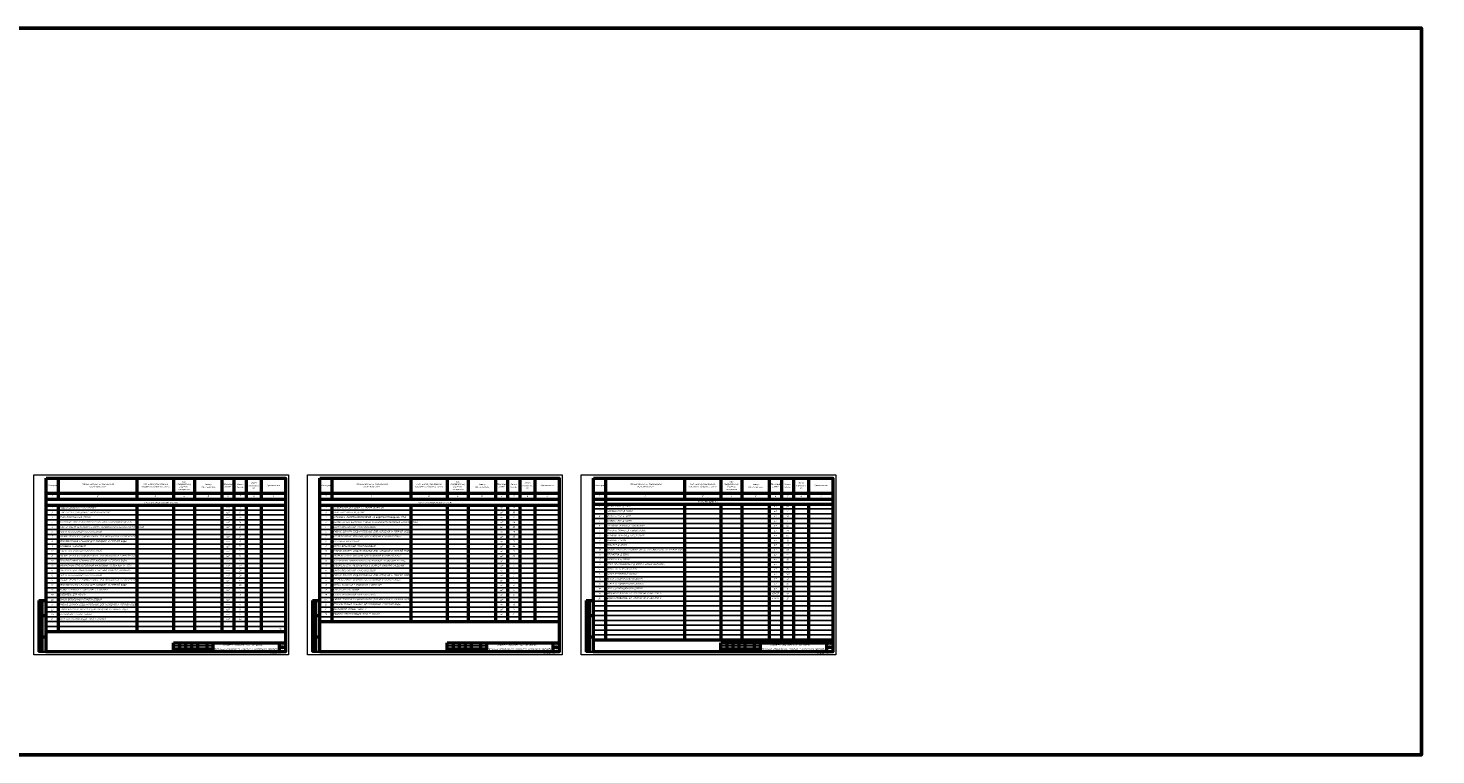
# Model space of a CAD drawing. Extents: x -4445 to 1909585, y 1860 to 289234.
# Tile 109 of 110: x 772670 to 1004901, y 169339 to 289234. Entities that reach past the tile are written whole.
import ezdxf

# ---------------------------------------------------------------- set-up
doc = ezdxf.new("R2010")
doc.units = 0
doc.header["$LTSCALE"] = 0.5
doc.header["$MEASUREMENT"] = 0
doc.header["$PDMODE"] = 34
doc.header["$PDSIZE"] = 3
doc.layers.get('0').update_dxf_attribs({"linetype": 'CONTINUOUS', "lineweight": 18})
for name, color, linetype, lineweight in [('015', 7, 'CONTINUOUS', 15), ('STR. Штамп.0', 7, 'CONTINUOUS', 20), ('ВК', 7, 'CONTINUOUS', 25), ('ТХ. Таблицы', 7, 'CONTINUOUS', 25), ('ТХ. текст', 114, 'CONTINUOUS', 25), ('ТХ. штамп', 7, 'CONTINUOUS', 25)]:
    doc.layers.add(name, color=color, linetype=linetype, lineweight=lineweight)
doc.layers.add('mebel', color=7, linetype='CONTINUOUS')
doc.layers.add('STAMP', color=7, linetype='CONTINUOUS')
doc.styles.add('GOST', font='isocpeur.ttf')
doc.styles.add('Isocpeur', font='isocpeui.ttf', dxfattribs={"height": 250})
doc.styles.get("Standard").update_dxf_attribs({"font": 'spds.shx', "oblique": 15})
doc.styles.add('ГОСТ', font='isocpeur.ttf', dxfattribs={"oblique": 15})

msp = doc.modelspace()

# ---------------------------------------------------------------- linework, layer by layer
at = {"color": 7, "lineweight": 50}
for p, q in [((775622, 215014.276), (815122, 215014.276)), ((777622, 215014.276), (777622, 211514.276)), ((790622, 215014.276), (790622, 211514.276)), ((796622, 215014.276), (796622, 211514.276)), ((800122, 215014.276), (800122, 211514.276)), ((804622, 215014.276), (804622, 211514.276)), ((806622, 215014.276), (806622, 211514.276)), ((808622, 215014.276), (808622, 211514.276)), ((811122, 215014.276), (811122, 211514.276)), ((820774.8, 215014.276), (860274.8, 215014.276)), ((822774.8, 215014.276), (822774.8, 211514.276)), ((835774.8, 215014.276), (835774.8, 211514.276)), ((841774.8, 215014.276), (841774.8, 211514.276)), ((845274.8, 215014.276), (845274.8, 211514.276)), ((849774.8, 215014.276), (849774.8, 211514.276)), ((851774.8, 215014.276), (851774.8, 211514.276)), ((853774.8, 215014.276), (853774.8, 211514.276)), ((856274.8, 215014.276), (856274.8, 211514.276)), ((865927.6, 215014.276), (905427.6, 215014.276)), ((867927.6, 215014.276), (867927.6, 188314.276)), ((880927.6, 215014.276), (880927.6, 211514.276)), ((886927.6, 215014.276), (886927.6, 211514.276)), ((890427.6, 215014.276), (890427.6, 211514.276)), ((894927.6, 215014.276), (894927.6, 211514.276)), ((896927.6, 215014.276), (896927.6, 211514.276)), ((898927.6, 215014.276), (898927.6, 211514.276)), ((901427.6, 215014.276), (901427.6, 211514.276)), ((775622, 212514.276), (815122, 212514.276)), ((775622, 211514.276), (815122, 211514.276)), ((820774.8, 212514.276), (860274.8, 212514.276)), ((820774.8, 211514.276), (860274.8, 211514.276)), ((865927.6, 212514.276), (905427.6, 212514.276)), ((865927.6, 211514.276), (905427.6, 211514.276)), ((775622, 210514.276), (815122, 210514.276)), ((775622, 210514.276), (815122, 210514.276)), ((777622, 210514.276), (777622, 189714.276)), ((790622, 210514.276), (790622, 189714.276)), ((796622, 210514.276), (796622, 189714.276)), ((800122, 210514.276), (800122, 189714.276)), ((804622, 210514.276), (804622, 189714.276)), ((806622, 210514.276), (806622, 189714.276)), ((808622, 210514.276), (808622, 189714.276)), ((811122, 210514.276), (811122, 189714.276)), ((820774.8, 210514.276), (860274.8, 210514.276)), ((822774.8, 210514.276), (822774.8, 191314.276)), ((835774.8, 210514.276), (835774.8, 191314.276)), ((841774.8, 210514.276), (841774.8, 191314.276)), ((845274.8, 210514.276), (845274.8, 191314.276)), ((849774.8, 210514.276), (849774.8, 191314.276)), ((851774.8, 210514.276), (851774.8, 191314.276)), ((853774.8, 210514.276), (853774.8, 191314.276)), ((856274.8, 210514.276), (856274.8, 191314.276)), ((865927.6, 210714.276), (905427.6, 210714.276)), ((880927.6, 210714.276), (880927.6, 188314.276)), ((886927.6, 210714.276), (886927.6, 188314.276)), ((890427.6, 210714.276), (890427.6, 188314.276)), ((894927.6, 210714.276), (894927.6, 188314.276)), ((896927.6, 210714.276), (896927.6, 188314.276)), ((898927.6, 210714.276), (898927.6, 188314.276)), ((901427.6, 210714.276), (901427.6, 188314.276)), ((774422, 194814.276), (774422, 186314.276)), ((774422, 194814.276), (775622, 194814.276)), ((774922, 194814.276), (774922, 186314.276)), ((819574.8, 194814.276), (819574.8, 186314.276)), ((819574.8, 194814.276), (820774.8, 194814.276)), ((820074.8, 194814.276), (820074.8, 186314.276)), ((864727.6, 194814.276), (864727.6, 186314.276)), ((864727.6, 194814.276), (865927.6, 194814.276)), ((865227.6, 194814.276), (865227.6, 186314.276)), ((774422, 192314.276), (775622, 192314.276)), ((819574.8, 192314.276), (820774.8, 192314.276)), ((820774.8, 191314.276), (860274.8, 191314.276)), ((864727.6, 192314.276), (865927.6, 192314.276)), ((774422, 188814.276), (775622, 188814.276)), ((775622, 189714.276), (815122, 189714.276)), ((819574.8, 188814.276), (820774.8, 188814.276)), ((864727.6, 188814.276), (865927.6, 188814.276)), ((865927.6, 188314.276), (905427.6, 188314.276)), ((796622, 186814.276), (803122, 186814.276)), ((797622, 187814.276), (797622, 186314.276)), ((798622, 187814.276), (798622, 186314.276)), ((799622, 187814.276), (799622, 186314.276)), ((800622, 187814.276), (800622, 186314.276)), ((802122, 187814.276), (802122, 186314.276)), ((803122, 187814.276), (803122, 186314.276)), ((814122, 186314.276), (814122, 187814.276)), ((814122, 187114.276), (815122, 187114.276)), ((841774.8, 186814.276), (848274.8, 186814.276)), ((842774.8, 187814.276), (842774.8, 186314.276)), ((843774.8, 187814.276), (843774.8, 186314.276)), ((844774.8, 187814.276), (844774.8, 186314.276)), ((845774.8, 187814.276), (845774.8, 186314.276)), ((847274.8, 187814.276), (847274.8, 186314.276)), ((848274.8, 187814.276), (848274.8, 186314.276)), ((859274.8, 186314.276), (859274.8, 187814.276)), ((859274.8, 187114.276), (860274.8, 187114.276)), ((886927.6, 186814.276), (893427.6, 186814.276)), ((887927.6, 187814.276), (887927.6, 186314.276)), ((888927.6, 187814.276), (888927.6, 186314.276)), ((889927.6, 187814.276), (889927.6, 186314.276)), ((890927.6, 187814.276), (890927.6, 186314.276)), ((892427.6, 187814.276), (892427.6, 186314.276)), ((893427.6, 187814.276), (893427.6, 186314.276)), ((904427.6, 186314.276), (904427.6, 187814.276)), ((904427.6, 187114.276), (905427.6, 187114.276))]:
    msp.add_line(p, q, dxfattribs=at)
at = {"color": 7, "lineweight": 35}
for p, q in [((774422, 186314.276), (775622, 186314.276)), ((819574.8, 186314.276), (820774.8, 186314.276)), ((864727.6, 186314.276), (865927.6, 186314.276))]:
    msp.add_line(p, q, dxfattribs=at)
at = {"color": 7, "lineweight": 50}
for points in [[(775622, 215014.276), (815122, 215014.276), (815122, 186314.276), (775622, 186314.276)], [(820774.8, 215014.276), (860274.8, 215014.276), (860274.8, 186314.276), (820774.8, 186314.276)], [(865927.6, 215014.276), (905427.6, 215014.276), (905427.6, 186314.276), (865927.6, 186314.276)], [(796622, 187814.276), (815122, 187814.276), (815122, 186314.276), (796622, 186314.276)], [(841774.8, 187814.276), (860274.8, 187814.276), (860274.8, 186314.276), (841774.8, 186314.276)], [(886927.6, 187814.276), (905427.6, 187814.276), (905427.6, 186314.276), (886927.6, 186314.276)]]:
    msp.add_lwpolyline(points, close=True, dxfattribs=at)
at = {"layer": '015', "color": 7}
for points in [[(773622, 215514.276), (815622, 215514.276), (815622, 185814.276), (773622, 185814.276)], [(818774.8, 215514.276), (860774.8, 215514.276), (860774.8, 185814.276), (818774.8, 185814.276)], [(863927.6, 215514.276), (905927.6, 215514.276), (905927.6, 185814.276), (863927.6, 185814.276)]]:
    msp.add_lwpolyline(points, close=True, dxfattribs=at)
at = {"layer": 'STAMP', "color": 7, "linetype": 'ByBlock'}
for p in [(774422, 186314.276), (819574.8, 186314.276), (864727.6, 186314.276)]:
    msp.add_point(p, dxfattribs=at)
at = {"layer": 'ВК', "color": 3, "lineweight": 53, "ltscale": 200}
msp.add_lwpolyline([(118941.7, 169339.3), (1002524.1, 169339.3), (1002524.1, 289233.7), (118941.7, 289233.7)], close=True, dxfattribs=at)
at = {"layer": 'ТХ. Таблицы', "color": 7}
for p, q in [((820774.8, 211514.276), (860274.8, 211514.276)), ((865927.6, 211514.276), (905427.6, 211514.276)), ((775622, 209714.276), (815122, 209714.276)), ((820774.8, 210514.276), (860274.8, 210514.276)), ((820774.8, 209714.276), (860274.8, 209714.276)), ((865927.6, 209914.276), (905427.6, 209914.276)), ((865927.6, 209114.276), (905427.6, 209114.276)), ((775622, 208914.276), (815122, 208914.276)), ((775622, 208114.276), (815122, 208114.276)), ((775622, 207314.276), (815122, 207314.276)), ((820774.8, 208914.276), (860274.8, 208914.276)), ((820774.8, 208114.276), (860274.8, 208114.276)), ((820774.8, 207314.276), (860274.8, 207314.276)), ((865927.6, 208314.276), (905427.6, 208314.276)), ((865927.6, 207514.276), (905427.6, 207514.276)), ((865927.6, 206714.276), (905427.6, 206714.276)), ((775622, 206514.276), (815122, 206514.276)), ((775622, 205714.276), (815122, 205714.276)), ((775622, 204914.276), (815122, 204914.276)), ((820774.8, 206514.276), (860274.8, 206514.276)), ((820774.8, 205714.276), (860274.8, 205714.276)), ((820774.8, 204914.276), (860274.8, 204914.276)), ((865927.6, 205914.276), (905427.6, 205914.276)), ((865927.6, 205114.276), (905427.6, 205114.276)), ((775622, 204114.276), (815122, 204114.276)), ((775622, 203314.276), (815122, 203314.276)), ((775622, 202514.276), (815122, 202514.276)), ((820774.8, 204114.276), (860274.8, 204114.276)), ((820774.8, 203314.276), (860274.8, 203314.276)), ((820774.8, 202514.276), (860274.8, 202514.276)), ((865927.6, 204314.276), (905427.6, 204314.276)), ((865927.6, 203514.276), (905427.6, 203514.276)), ((865927.6, 202714.276), (905427.6, 202714.276)), ((775622, 201714.276), (815122, 201714.276)), ((775622, 200914.276), (815122, 200914.276)), ((775622, 200114.276), (815122, 200114.276)), ((820774.8, 201714.276), (860274.8, 201714.276)), ((820774.8, 200914.276), (860274.8, 200914.276)), ((820774.8, 200114.276), (860274.8, 200114.276)), ((865927.6, 201914.276), (905427.6, 201914.276)), ((865927.6, 201114.276), (905427.6, 201114.276)), ((865927.6, 200314.276), (905427.6, 200314.276)), ((775622, 199314.276), (815122, 199314.276)), ((775622, 198514.276), (815122, 198514.276)), ((775622, 197714.276), (815122, 197714.276)), ((820774.8, 199314.276), (860274.8, 199314.276)), ((820774.8, 198514.276), (860274.8, 198514.276)), ((820774.8, 197714.276), (860274.8, 197714.276)), ((865927.6, 199514.276), (905427.6, 199514.276)), ((865927.6, 198714.276), (905427.6, 198714.276)), ((865927.6, 197914.276), (905427.6, 197914.276)), ((775622, 196914.276), (815122, 196914.276)), ((775622, 196114.276), (815122, 196114.276)), ((775622, 195314.276), (815122, 195314.276)), ((820774.8, 196914.276), (860274.8, 196914.276)), ((820774.8, 196114.276), (860274.8, 196114.276)), ((820774.8, 195314.276), (860274.8, 195314.276)), ((865927.6, 197114.276), (905427.6, 197114.276)), ((865927.6, 196314.276), (905427.6, 196314.276)), ((865927.6, 195514.276), (905427.6, 195514.276)), ((775622, 194514.276), (815122, 194514.276)), ((775622, 193714.276), (815122, 193714.276)), ((775622, 192914.276), (815122, 192914.276)), ((820774.8, 194514.276), (860274.8, 194514.276)), ((820774.8, 193714.276), (860274.8, 193714.276)), ((820774.8, 192914.276), (860274.8, 192914.276)), ((865927.6, 194714.276), (905427.6, 194714.276)), ((865927.6, 193914.276), (905427.6, 193914.276)), ((865927.6, 193114.276), (905427.6, 193114.276)), ((775622, 192114.276), (815122, 192114.276)), ((775622, 191314.276), (815122, 191314.276)), ((775622, 190514.276), (815122, 190514.276)), ((820774.8, 192114.276), (860274.8, 192114.276)), ((865927.6, 192314.276), (905427.6, 192314.276)), ((865927.6, 191514.276), (905427.6, 191514.276)), ((865927.6, 190714.276), (905427.6, 190714.276)), ((865927.6, 189914.276), (905427.6, 189914.276)), ((865927.6, 189114.276), (905427.6, 189114.276))]:
    msp.add_line(p, q, dxfattribs=at)
at = {"layer": 'ТХ. штамп', "color": 7, "lineweight": 25}
for p, q in [((796622, 187314.276), (803122, 187314.276)), ((841774.8, 187314.276), (848274.8, 187314.276)), ((886927.6, 187314.276), (893427.6, 187314.276))]:
    msp.add_line(p, q, dxfattribs=at)

# ---------------------------------------------------------------- texts
at = {"color": 7, "lineweight": 50, "style": 'ГОСТ', "oblique": 15}
for p in [(804809.882, 187337.972), (849962.682, 187337.972), (895115.482, 187337.972)]:
    msp.add_text('Блок-1. Хоспис на 50 коек.', height=350, dxfattribs=at).set_placement(p)
at = {"color": 7, "lineweight": 50, "char_height": 250, "style": 'Isocpeur'}
for s, insert, width, attachment_point in [('\\pi697.72727;{\\C0;Ведомость рабочих чертежей основного \\P\\pi3150.85227;комплекта}', (137865.356, 214414.276), 8000, 4), ('\\pi2583.23864;{\\C0;Шифр}', (135058.647, 213064.276), 6000, 4), ('\\pi2872.91667;{\\C0;Наименование}', (141058.647, 213064.276), 8000, 4), ('\\pi2991.4444;{\\C0;Ссылочные документы}', (139553.599, 203614.276), 9505.04788, 4), ('\\pi2752.61864;{\\C0;Прилагаемые документы}', (139553.599, 201264.584), 9505.04788, 4), ('\\pi163.06818;{\\C0;Основные показатели систем водоснабжения и \\P\\pi2964.29924;канализации}', (139390.71, 198649.49), 8000, 4), ('Изм.', (797122, 186564.276), 1000, 5), ('{\\W0.9;Кол.уч}', (798122, 186538.102), 1000, 5), ('Лист', (799122, 186564.276), 1000, 5), ('№док', (800122, 186564.276), 1000, 5), ('Подп.', (801372, 186564.276), 1500, 5), ('Дата', (802622, 186564.276), 1000, 5), ('Изм.', (842274.8, 186564.276), 1000, 5), ('{\\W0.9;Кол.уч}', (843274.8, 186538.102), 1000, 5), ('Лист', (844274.8, 186564.276), 1000, 5), ('№док', (845274.8, 186564.276), 1000, 5), ('Подп.', (846524.8, 186564.276), 1500, 5), ('Дата', (847774.8, 186564.276), 1000, 5), ('Изм.', (887427.6, 186564.276), 1000, 5), ('{\\W0.9;Кол.уч}', (888427.6, 186538.102), 1000, 5), ('Лист', (889427.6, 186564.276), 1000, 5), ('№док', (890427.6, 186564.276), 1000, 5), ('Подп.', (891677.6, 186564.276), 1500, 5), ('Дата', (892927.6, 186564.276), 1000, 5)]:
    msp.add_mtext(s, dxfattribs=dict(at, insert=insert, width=width, attachment_point=attachment_point))
at = {"color": 7, "lineweight": 15, "char_height": 250, "style": 'Isocpeur'}
for s, insert, width, attachment_point in [('\\pi7094.07293;{\\C0;УКАЗАНИЯ ПО МОНТАЖУ\\P\\pi0;1.^I Монтаж, испытание и приемку внутреннего водопровода выполнить в соответствии с КМК 3.05.01-97.\\P Напорные трубопроводы В1 после монтажа испытать гидравлическим способом и произвести промывку и дезинфекцию системы.\\PВеличина испытательного давления трубопроводов системы В1 - 0,2 MPa.\\P Самотечные трубопроводы после монтажа испытать гидростатическим способом. Величина испытательного давления трубопроводов системы К1 - 0,04 MPa. \\P2.^I При производстве работ необходимо составление актов освидетельствования скрытых работ на гидравлическое испытание, оформленным по формам, указанным в приложении к КМК3.05.01-97.\\P} 4  В местах прохода через стены трубопроводы прокладывать в гильзах.', (134338.013, 191506.705), 18142.31253, 1), ('Спецификация оборудования, изделий и материалов (Доп.работ)', (808257.876, 186801.981), 10647.80828, 5), ('Спецификация оборудования, изделий и материалов (Доп.работ)', (853410.676, 186801.981), 10647.80828, 5), ('Спецификация оборудования, изделий и материалов (Доп.работ)', (898563.476, 186801.981), 10647.80828, 5)]:
    msp.add_mtext(s, dxfattribs=dict(at, insert=insert, width=width, attachment_point=attachment_point))
at = {"ltscale": 100, "transparency": 33554687, "char_height": 250, "width": 9805.89804, "attachment_point": 1, "style": 'GOST'}
for insert in [(677954.658, 189766.801), (741161.958, 190145.101)]:
    msp.add_mtext('\\pt2727.3;Примечание:\\P\\pi-750,l1000,t1000;-^IВысотные отметки указаны для низа лотка труб\\P-^IМеста поворотов трубопроводов канализации на 90° выполнять двумя отводами по 45° (см. узел 1)', dxfattribs=dict(at, insert=insert))
at = {"layer": 'mebel', "color": 7}
for p in [(859207.851, 191051.163), (814055.051, 189981.987), (904526.851, 187958.363)]:
    msp.add_text('ВК.С', height=250, dxfattribs=at).set_placement(p)
at = {"layer": 'STR. Штамп.0', "color": 7, "char_height": 250, "attachment_point": 5, "rotation": 90, "style": 'Isocpeur'}
for s, insert, width in [('Взамен инв.№', (774672, 193564.276), 2500), ('Взамен инв.№', (819824.8, 193564.276), 2500), ('Взамен инв.№', (864977.6, 193564.276), 2500), ('Подпись и дата', (774672, 190564.276), 3500), ('Подпись и дата', (819824.8, 190564.276), 3500), ('Подпись и дата', (864977.6, 190564.276), 3500), ('Инв. № подл.', (774672, 187564.276), 2500), ('Инв. № подл.', (819824.8, 187564.276), 2500), ('Инв. № подл.', (864977.6, 187564.276), 2500)]:
    msp.add_mtext(s, dxfattribs=dict(at, insert=insert, width=width))
at = {"layer": 'ТХ. текст', "color": 7, "lineweight": 25, "char_height": 250, "style": 'Isocpeur'}
for s, insert, width, attachment_point in [('Позиция', (776622, 213764.276), 2000, 5), (' Наименование и техническая\\Pхарактеристика', (784122, 213764.276), 13000, 5), ('Тип, марка,обозначение\\Pдокумента,опросного листа', (793622, 213764.276), 6000, 5), ('Код\\Pоборудования,\\Pизделия,\\Pматериала', (798372, 213764.276), 2000, 5), ('Завод-\\Pизготовитель', (802372, 213764.276), 2000, 5), ('Единица\\Pизмер.', (805622, 213764.276), 2000, 5), ('Коли-\\Pчество', (807622, 213764.276), 2000, 5), ('Масса\\Pединицы,\\Pкг.', (809872, 213764.276), 2000, 5), ('Примечание', (813122, 213764.276), 6000, 5), ('Позиция', (821774.8, 213764.276), 2000, 5), (' Наименование и техническая\\Pхарактеристика', (829274.8, 213764.276), 13000, 5), ('Тип, марка,обозначение\\Pдокумента,опросного листа', (838774.8, 213764.276), 6000, 5), ('Код\\Pоборудования,\\Pизделия,\\Pматериала', (843524.8, 213764.276), 2000, 5), ('Завод-\\Pизготовитель', (847524.8, 213764.276), 2000, 5), ('Единица\\Pизмер.', (850774.8, 213764.276), 2000, 5), ('Коли-\\Pчество', (852774.8, 213764.276), 2000, 5), ('Масса\\Pединицы,\\Pкг.', (855024.8, 213764.276), 2000, 5), ('Примечание', (858274.8, 213764.276), 6000, 5), ('Позиция', (866927.6, 213764.276), 2000, 5), (' Наименование и техническая\\Pхарактеристика', (874427.6, 213764.276), 13000, 5), ('Тип, марка,обозначение\\Pдокумента,опросного листа', (883927.6, 213764.276), 6000, 5), ('Код\\Pоборудования,\\Pизделия,\\Pматериала', (888677.6, 213764.276), 2000, 5), ('Завод-\\Pизготовитель', (892677.6, 213764.276), 2000, 5), ('Единица\\Pизмер.', (895927.6, 213764.276), 2000, 5), ('Коли-\\Pчество', (897927.6, 213764.276), 2000, 5), ('Масса\\Pединицы,\\Pкг.', (900177.6, 213764.276), 2000, 5), ('Примечание', (903427.6, 213764.276), 6000, 5), ('1', (776622, 212014.276), 2000, 5), ('2', (784122, 212014.276), 2000, 5), ('3', (793622, 212014.276), 2000, 5), ('4', (798372, 212014.276), 2000, 5), ('5', (802372, 212014.276), 2000, 5), ('6', (805622, 212014.276), 2000, 5), ('7', (807622, 212014.276), 2000, 5), ('8', (809872, 212014.276), 2000, 5), ('9', (813122, 212014.276), 2000, 5), ('1', (821774.8, 212014.276), 2000, 5), ('2', (829274.8, 212014.276), 2000, 5), ('3', (838774.8, 212014.276), 2000, 5), ('4', (843524.8, 212014.276), 2000, 5), ('5', (847524.8, 212014.276), 2000, 5), ('6', (850774.8, 212014.276), 2000, 5), ('7', (852774.8, 212014.276), 2000, 5), ('8', (855024.8, 212014.276), 2000, 5), ('9', (858274.8, 212014.276), 2000, 5), ('1', (866927.6, 212014.276), 2000, 5), ('2', (874427.6, 212014.276), 2000, 5), ('\\pi3603.89068;{\\fISOCPEUR|b1|i1|c204|p34;КАНАЛИЗАЦИЯ К-1}', (879548.3, 211114.276), 9982.14417, 4), ('3', (883927.6, 212014.276), 2000, 5), ('4', (888677.6, 212014.276), 2000, 5), ('5', (892677.6, 212014.276), 2000, 5), ('6', (895927.6, 212014.276), 2000, 5), ('7', (897927.6, 212014.276), 2000, 5), ('8', (900177.6, 212014.276), 2000, 5), ('9', (903427.6, 212014.276), 2000, 5), ('2', (776622, 209314.276), 2000, 5), ('1', (776622, 210114.276), 2000, 5), ('\\pi250;ПОДДОН ДУШЕВОЙ ПЛАСТИКОВЫЙ', (777622, 210114.276), 16581.9, 4), ('\\pi250;СМЕСИТЕЛЕЙ ДЛЯ ДУША С ГИБКИМ ШЛАНГОМ', (777782.439, 209314.276), 13000, 4), ('\\pi2566.59682;{\\fISOCPEUR|b1|i1|c204|p34;САНТЕХОБОРУДОВАНИЯ 1-ЭТАЖ}', (789242.7, 210914.276), 9982.14417, 4), ('ШТ', (805622, 210114.276), 2000, 5), ('ШТ', (805622, 209314.276), 2000, 5), ('17', (807622, 209314.276), 2000, 5), ('1', (807622, 210114.276), 2000, 5), ('2', (821774.8, 209314.276), 2000, 5), ('1', (821774.8, 210114.276), 2000, 5), ('\\pi250;ТРАП ПЛАСТИКОВЫЙ Д50ММ', (822774.8, 209314.276), 13000, 4), ('\\pi250;СМЕСИТЕЛЕЙ ДЛЯ ДУША С ГИБКИМ ШЛАНГОМ', (822935.239, 210114.276), 13000, 4), ('\\pi2540.92216;{\\fISOCPEUR|b1|i1|c204|p34;САНТЕХОБОРУДОВАНИЯ 2-ЭТАЖ}', (834395.5, 210914.276), 9982.14417, 4), ('ШТ', (850774.8, 210114.276), 2000, 5), ('ШТ', (850774.8, 209314.276), 2000, 5), ('35', (852774.8, 209314.276), 2000, 5), ('17', (852774.8, 210114.276), 2000, 5), ('17', (852774.8, 210114.276), 2000, 5), ('2', (866927.6, 209514.276), 2000, 5), ('1', (866927.6, 210314.276), 2000, 5), ('\\pi250;КОЛЕНО 45ГР Д 50ММ', (867927.6, 208714.276), 13000, 4), ('\\pi250;КОЛЕНО 90ГР Д 50ММ', (867927.6, 210314.276), 16581.9, 4), ('\\pi250;КОЛЕНО 90ГР Д 100ММ', (868088.039, 209514.276), 13000, 4), ('щ.т', (895927.6, 210314.276), 2000, 5), ('щ.т', (895927.6, 209514.276), 2000, 5), ('54', (897927.6, 209514.276), 2000, 5), ('84', (897927.6, 210314.276), 2000, 5), ('4', (776622, 207714.276), 2000, 5), ('5', (776622, 206914.276), 2000, 5), ('3', (776622, 208514.276), 2000, 5), ('\\pi250;ТРАП ПЛАСТИКОВЫЙ Д50ММ', (777622, 208514.276), 13000, 4), ('\\pi250;УСТАНОВКА ПОЛОТЕНЦЕСУШИТЕЛЕЙ ИЗ ВОДОГАЗОПРОВОДНЫХ ТРУБ', (777622, 207714.276), 13000, 4), ('\\pi250;УНИТАЗ КОСЫМ ВЫПУСКОМ С БОЧКОМ НИЗКОРАСПОЛАГАЕМЫЙ КЕРАМИЧЕСКИЙ', (777622, 206914.276), 13000, 4), ('ШТ', (805622, 208514.276), 2000, 5), ('ШТ', (805622, 207714.276), 2000, 5), ('ШТ', (805622, 206914.276), 2000, 5), ('34', (807622, 208514.276), 2000, 5), ('21', (807622, 206914.276), 2000, 5), ('16', (807622, 207714.276), 2000, 5), ('4', (821774.8, 207714.276), 2000, 5), ('5', (821774.8, 206914.276), 2000, 5), ('3', (821774.8, 208514.276), 2000, 5), ('\\pi250;УСТАНОВКА ПОЛОТЕНЦЕСУШИТЕЛЕЙ ИЗ ВОДОГАЗОПРОВОДНЫХ ТРУБ', (822774.8, 208514.276), 13000, 4), ('\\pi250;УНИТАЗ КОСЫМ ВЫПУСКОМ С БОЧКОМ НИЗКОРАСПОЛАГАЕМЫЙ КЕРАМИЧЕСКИЙ', (822774.8, 207714.276), 13000, 4), ('\\pi250;СИФОН БУТЫЛОЧНЫЙ ПЛАСТМАССОВЫЙ', (822774.8, 206914.276), 13000, 4), ('ШТ', (850774.8, 208514.276), 2000, 5), ('ШТ', (850774.8, 207714.276), 2000, 5), ('ШТ', (850774.8, 206914.276), 2000, 5), ('20', (852774.8, 207714.276), 2000, 5), ('20', (852774.8, 206914.276), 2000, 5), ('16', (852774.8, 208514.276), 2000, 5), ('4', (866927.6, 207914.276), 2000, 5), ('5', (866927.6, 207114.276), 2000, 5), ('3', (866927.6, 208714.276), 2000, 5), ('\\pi250;КОЛЕНО 45ГР Д 100ММ', (867927.6, 207914.276), 13000, 4), ('\\pi250;ТРОЙНИК ПРЯМОЙ Д 100Х100Х100ММ', (867927.6, 206314.276), 13000, 4), ('\\pi250;ТРОЙНИК ПРЯМОЙ Д 50Х50Х50ММ', (868088.039, 207114.276), 13000, 4), ('щ.т', (895927.6, 208714.276), 2000, 5), ('щ.т', (895927.6, 207914.276), 2000, 5), ('щ.т', (895927.6, 207114.276), 2000, 5), ('щ.т', (895927.6, 207114.276), 2000, 5), ('60', (897927.6, 207114.276), 2000, 5), ('12', (897927.6, 208714.276), 2000, 5), ('9', (897927.6, 207914.276), 2000, 5), ('8', (776622, 204564.276), 2000, 5), ('7', (776622, 205364.276), 2000, 5), ('6', (776622, 206164.276), 2000, 5), ('\\pi250;СИФОН БУТЫЛОЧНЫЙ ПЛАСТМАССОВЫЙ', (777622, 206114.276), 13000, 4), ('\\pi250;ГИБКИЕ ШЛАНГИ СОЕДИНИТЕЛЬНЫЕ ДЛЯ ХОЛОДНОЙ И ГОРЯЧЕЙ ВОДЫ', (777622, 205364.276), 13000, 4), ('\\pi250;ПРОМЕЖУТОЧНЫЕ КРАНИКИ ДЛЯ ХОЛОДНОЙ И ГОРЯЧЕЙ ВОДЫ', (777622, 204564.276), 13000, 4), ('ШТ', (805622, 206114.276), 2000, 5), ('ШТ', (805622, 205314.276), 2000, 5), ('ШТ', (805622, 204514.276), 2000, 5), ('21', (807622, 206114.276), 2000, 5), ('21', (807622, 205364.276), 2000, 5), ('21', (807622, 204564.276), 2000, 5), ('8', (821774.8, 204564.276), 2000, 5), ('7', (821774.8, 205364.276), 2000, 5), ('6', (821774.8, 206164.276), 2000, 5), ('\\pi250;РАКОВИНА ФАЯНСОВЫЙ', (822774.8, 204564.276), 13000, 4), ('\\pi250;ГИБКИЕ ШЛАНГИ СОЕДИНИТЕЛЬНЫЕ ДЛЯ ХОЛОДНОЙ И ГОРЯЧЕЙ ВОДЫ', (822774.8, 206164.276), 13000, 4), ('\\pi250;ПРОМЕЖУТОЧНЫЕ КРАНИКИ ДЛЯ ХОЛОДНОЙ И ГОРЯЧЕЙ ВОДЫ', (822774.8, 205364.276), 13000, 4), ('ШТ', (850774.8, 206114.276), 2000, 5), ('ШТ', (850774.8, 205314.276), 2000, 5), ('ШТ', (850774.8, 204514.276), 2000, 5), ('20', (852774.8, 206164.276), 2000, 5), ('20', (852774.8, 205364.276), 2000, 5), ('26', (852774.8, 204564.276), 2000, 5), ('8', (866927.6, 204714.276), 2000, 5), ('7', (866927.6, 205514.276), 2000, 5), ('6', (866927.6, 206314.276), 2000, 5), ('\\pi250;РЕВИЗИЯ Д 50ММ', (867927.6, 204714.276), 13000, 4), ('\\pi250;ТРОЙНИК ПРЯМОЙ Д 100Х50Х100ММ', (867927.6, 205514.276), 13000, 4), ('щ.т', (895927.6, 206314.276), 2000, 5), ('щ.т', (895927.6, 205514.276), 2000, 5), ('щ.т', (895927.6, 204714.276), 2000, 5), ('78', (897927.6, 206314.276), 2000, 5), ('69', (897927.6, 205514.276), 2000, 5), ('12', (897927.6, 204714.276), 2000, 5), ('10', (776622, 202964.276), 2000, 5), ('11', (776622, 202164.276), 2000, 5), ('9', (776622, 203764.276), 2000, 5), ('\\pi250;РАКОВИНА ФАЯНСОВЫЙ', (777622, 203764.276), 13000, 4), ('\\pi250;СИФОН БУТЫЛОЧНЫЙ ПЛАСТМАССОВЫЙ', (777622, 202964.276), 13000, 4), ('\\pi250;ГИБКИЕ ШЛАНГИ СОЕДИНИТЕЛЬНЫЕ ДЛЯ ХОЛОДНОЙ И ГОРЯЧЕЙ ВОДЫ', (777622, 202164.276), 13000, 4), ('ШТ', (805622, 203714.276), 2000, 5), ('ШТ', (805622, 202914.276), 2000, 5), ('ШТ', (805622, 202114.276), 2000, 5), ('17', (807622, 203764.276), 2000, 5), ('17', (807622, 202964.276), 2000, 5), ('14', (807622, 202164.276), 2000, 5), ('10', (821774.8, 202964.276), 2000, 5), ('11', (821774.8, 202164.276), 2000, 5), ('9', (821774.8, 203764.276), 2000, 5), ('\\pi250;СИФОН БУТЫЛОЧНЫЙ ПЛАСТМАССОВЫЙ', (822774.8, 203764.276), 13000, 4), ('\\pi250;ГИБКИЕ ШЛАНГИ СОЕДИНИТЕЛЬНЫЕ ДЛЯ ХОЛОДНОЙ И ГОРЯЧЕЙ ВОДЫ', (822774.8, 202964.276), 13000, 4), ('\\pi250;ПРОМЕЖУТОЧНЫЕ КРАНИКИ ДЛЯ ХОЛОДНОЙ И ГОРЯЧЕЙ ВОДЫ', (822774.8, 202164.276), 13000, 4), ('ШТ', (850774.8, 203714.276), 2000, 5), ('ШТ', (850774.8, 202914.276), 2000, 5), ('ШТ', (850774.8, 202114.276), 2000, 5), ('26', (852774.8, 203764.276), 2000, 5), ('26', (852774.8, 202964.276), 2000, 5), ('26', (852774.8, 202164.276), 2000, 5), ('10', (866927.6, 203164.276), 2000, 5), ('11', (866927.6, 202364.276), 2000, 5), ('9', (866927.6, 203914.276), 2000, 5), ('\\pi250;РЕВИЗИЯ Д 100ММ', (867927.6, 203964.276), 13000, 4), ('\\pi250;ПРОЧИСТКА Д 50ММ', (867927.6, 202364.276), 13000, 4), ('\\pi250;ГИБКИЕ ШЛАНГИ СОЕДИНИТЕЛЬНЫЕ ДЛЯ ХОЛОДНОЙ И ГОРЯЧЕЙ ВОДИ', (867927.6, 203164.276), 13000, 4), ('щ.т', (895927.6, 203964.276), 2000, 5), ('щ.т', (895927.6, 203164.276), 2000, 5), ('щ.т', (895927.6, 202364.276), 2000, 5), ('21', (897927.6, 203964.276), 2000, 5), ('24', (897927.6, 202364.276), 2000, 5), ('99', (897927.6, 203164.276), 2000, 5), ('12', (776622, 201364.276), 2000, 5), ('13', (776622, 200564.276), 2000, 5), ('14', (776622, 199739.276), 2000, 5), ('\\pi250;СМЕСИТЕЛЬ ДЛЯ УМЫВАЛЬНИКА С ВЕРХНЕЙ КАМЕРОЙ СМЕШЕНИЯ', (777622, 199764.276), 13000, 4), ('\\pi250;ПРОМЕЖУТОЧНЫЕ КРАНИКИ ДЛЯ ХОЛОДНОЙ И ГОРЯЧЕЙ ВОДЫ', (777622, 201364.276), 13000, 4), ('\\pi250;УМЫВАЛЬНИК ПРЯМОУГОЛЬНЫЙ ФАЯНСОВЫЙ СО ШКАФОМ PL-3734', (777622, 200564.276), 13000, 4), ('ШТ', (805622, 201314.276), 2000, 5), ('ШТ', (805622, 200514.276), 2000, 5), ('ШТ', (805622, 199714.276), 2000, 5), ('29', (807622, 200564.276), 2000, 5), ('29', (807622, 199764.276), 2000, 5), ('17', (807622, 201364.276), 2000, 5), ('12', (821774.8, 201364.276), 2000, 5), ('13', (821774.8, 200564.276), 2000, 5), ('14', (821774.8, 199739.276), 2000, 5), ('\\pi250;СМЕСИТЕЛЬ ДЛЯ УМЫВАЛЬНИКА С ВЕРХНЕЙ КАМЕРОЙ СМЕШЕНИЯ', (822774.8, 200564.276), 13000, 4), ('\\pi250;УМЫВАЛЬНИК ПРЯМОУГОЛЬНЫЙ ФАЯНСОВЫЙ СО ШКАФОМ PL-3734', (822774.8, 201364.276), 13000, 4), ('\\pi250;СИФОН БУТЫЛОЧНЫЙ ПЛАСТМАССОВЫЙ', (822774.8, 199764.276), 13000, 4), ('ШТ', (850774.8, 201314.276), 2000, 5), ('ШТ', (850774.8, 200514.276), 2000, 5), ('ШТ', (850774.8, 199714.276), 2000, 5), ('1', (852774.8, 201364.276), 2000, 5), ('1', (852774.8, 200564.276), 2000, 5), ('1', (852774.8, 199739.276), 2000, 5), ('12', (866927.6, 201564.276), 2000, 5), ('13', (866927.6, 200764.276), 2000, 5), ('14', (866927.6, 199964.276), 2000, 5), ('\\pi250;ПРОЧИСТКА Д 100ММ', (867927.6, 201564.276), 13000, 4), ('\\pi250;ТРАП ПЛАСТМАССОВЫЙ Д 50ММ С КОСЫМ ВЫПУСКОМ', (867927.6, 200764.276), 13000, 4), ('\\pi250;ХОМУТ КРЕПЕЖНЫЙ Д50ММ', (867927.6, 199964.276), 13000, 4), ('щ.т', (895927.6, 201564.276), 2000, 5), ('щ.т', (895927.6, 200764.276), 2000, 5), ('щ.т', (895927.6, 199964.276), 2000, 5), ('210', (897927.6, 199964.276), 2000, 5), ('24', (897927.6, 200764.276), 2000, 5), ('18', (897927.6, 201564.276), 2000, 5), ('15', (776622, 198939.276), 2000, 5), ('16', (776622, 198139.276), 2000, 5), ('17', (776622, 197339.276), 2000, 5), ('\\pi250;СИФОН БУТЫЛОЧНЫЙ ПЛАСТМАССОВЫЙ', (777622, 198964.276), 13000, 4), ('\\pi250;ГИБКИЕ ШЛАНГИ СОЕДИНИТЕЛЬНЫЕ ДЛЯ ХОЛОДНОЙ И ГОРЯЧЕЙ ВОДЫ', (777622, 198164.276), 13000, 4), ('\\pi250;ПРОМЕЖУТОЧНЫЕ КРАНИКИ ДЛЯ ХОЛОДНОЙ И ГОРЯЧЕЙ ВОДЫ', (777622, 197364.276), 13000, 4), ('ШТ', (805622, 198914.276), 2000, 5), ('ШТ', (805622, 198114.276), 2000, 5), ('ШТ', (805622, 197314.276), 2000, 5), ('58', (807622, 198139.276), 2000, 5), ('58', (807622, 197339.276), 2000, 5), ('29', (807622, 198939.276), 2000, 5), ('15', (821774.8, 198939.276), 2000, 5), ('16', (821774.8, 198139.276), 2000, 5), ('17', (821774.8, 197339.276), 2000, 5), ('\\pi250;МОЙКА СТАЛЬНАЯ 1 ОТДЕЛЕНИЕ С СИФОНОМ', (822774.8, 197364.276), 13000, 4), ('\\pi250;ГИБКИЕ ШЛАНГИ СОЕДИНИТЕЛЬНЫЕ ДЛЯ ХОЛОДНОЙ И ГОРЯЧЕЙ ВОДЫ', (822774.8, 198964.276), 13000, 4), ('\\pi250;ПРОМЕЖУТОЧНЫЕ КРАНИКИ ДЛЯ ХОЛОДНОЙ И ГОРЯЧЕЙ ВОДЫ', (822774.8, 198164.276), 13000, 4), ('ШТ', (850774.8, 198914.276), 2000, 5), ('ШТ', (850774.8, 198114.276), 2000, 5), ('ШТ', (850774.8, 197314.276), 2000, 5), ('2', (852774.8, 198939.276), 2000, 5), ('2', (852774.8, 198139.276), 2000, 5), ('6', (852774.8, 197339.276), 2000, 5), ('15', (866927.6, 199164.276), 2000, 5), ('16', (866927.6, 198364.276), 2000, 5), ('17', (866927.6, 197564.276), 2000, 5), ('\\pi250;МУФТА СОЕДИНИТЕЛЬНАЯ Д50ММ', (867927.6, 198364.276), 13000, 4), ('\\pi250;МУФТА СОЕДИНИТЕЛЬНАЯ Д100ММ', (867927.6, 197564.276), 13000, 4), ('\\pi250;ХОМУТ КРЕПЕЖНЫЙ Д100ММ', (867927.6, 199164.276), 13000, 4), ('щ.т', (895927.6, 199164.276), 2000, 5), ('щ.т', (895927.6, 198364.276), 2000, 5), ('щ.т', (895927.6, 197564.276), 2000, 5), ('360', (897927.6, 199164.276), 2000, 5), ('48', (897927.6, 198364.276), 2000, 5), ('90', (897927.6, 197539.276), 2000, 5), ('20', (776622, 194914.276), 2000, 5), ('18', (776622, 196539.276), 2000, 5), ('19', (776622, 195739.276), 2000, 5), ('\\pi250;СМЕСИТЕЛЬ ДЛЯ МОЙКИ', (777622, 195764.276), 13000, 4), ('\\pi250;МОЙКА СТАЛЬНАЯ 1 ОТДЕЛЕНИЕ С СИФОНОМ', (777622, 196564.276), 13000, 4), ('\\pi250;СИФОН БУТЫЛОЧНЫЙ ПЛАСТМАССОВЫЙ', (777622, 194964.276), 13000, 4), ('ШТ', (805622, 196514.276), 2000, 5), ('ШТ', (805622, 195714.276), 2000, 5), ('5', (807622, 196539.276), 2000, 5), ('5', (807622, 195739.276), 2000, 5), ('5', (807622, 194939.276), 2000, 5), ('120', (821774.8, 194939.276), 2000, 5), ('18', (821774.8, 196539.276), 2000, 5), ('19', (821774.8, 195739.276), 2000, 5), ('\\pi250;СМЕСИТЕЛЬ ДЛЯ МОЙКИ', (822774.8, 196564.276), 13000, 4), ('\\pi250;СИФОН БУТЫЛОЧНЫЙ ПЛАСТМАССОВЫЙ', (822774.8, 195764.276), 13000, 4), ('\\pi250;ГИБКИЕ ШЛАНГИ СОЕДИНИТЕЛЬНЫЕ ДЛЯ ХОЛОДНОЙ И ГОРЯЧЕЙ ВОДЫ', (822774.8, 194964.276), 13000, 4), ('ШТ', (850774.8, 196514.276), 2000, 5), ('ШТ', (850774.8, 195714.276), 2000, 5), ('12', (852774.8, 194939.276), 2000, 5), ('6', (852774.8, 196539.276), 2000, 5), ('6', (852774.8, 195739.276), 2000, 5), ('20', (866927.6, 195139.276), 2000, 5), ('18', (866927.6, 196739.276), 2000, 5), ('19', (866927.6, 195939.276), 2000, 5), ('\\pi250;ВОДОНАГРЕВАТЕЛЬ ЭЛ. ARISTON 80 Л ABS PRO R', (867927.6, 195964.276), 13000, 4), ('\\pi250;ВОДОНАГРЕВАТЕЛЬ ЭЛ. ARISTON 50 Л ABS PRO R', (867927.6, 195164.276), 13000, 4), ('\\pi250;ЗОНТ ВЕНТИЛЯЦИОННАЯ Д100ММ', (867927.6, 196764.276), 13000, 4), ('КОМПЛ', (895927.6, 195964.276), 2000, 5), ('КОМПЛ', (895927.6, 195164.276), 2000, 5), ('щ.т', (895927.6, 196764.276), 2000, 5), ('20', (897927.6, 195939.276), 2000, 5), ('15', (897927.6, 195139.276), 2000, 5), ('9', (897927.6, 196739.276), 2000, 5), ('21', (776622, 194114.276), 2000, 5), ('22', (776622, 193314.276), 2000, 5), ('\\pi250;ВЕНТИЛЯТОР ОСЕВОЙ "АИСИ-4"', (777622, 192514.276), 13000, 4), ('\\pi250;ГИБКИЕ ШЛАНГИ СОЕДИНИТЕЛЬНЫЕ ДЛЯ ХОЛОДНОЙ И ГОРЯЧЕЙ ВОДЫ', (777622, 194114.276), 16581.9, 4), ('\\pi250;ПРОМЕЖУТОЧНЫЕ КРАНИКИ ДЛЯ ХОЛОДНОЙ И ГОРЯЧЕЙ ВОДЫ', (777782.439, 193314.276), 13000, 4), ('ШТ', (805622, 194914.276), 2000, 5), ('ШТ', (805622, 194114.276), 2000, 5), ('ШТ', (805622, 193314.276), 2000, 5), ('10', (807622, 194114.276), 2000, 5), ('10', (807622, 193314.276), 2000, 5), ('21', (821774.8, 194139.276), 2000, 5), ('22', (821774.8, 193339.276), 2000, 5), ('\\pi250;ВЕНТИЛЯТОР ОСЕВОЙ "АИСИ-4"', (822774.8, 193364.276), 13000, 4), ('\\pi250;ПРОМЕЖУТОЧНЫЕ КРАНИКИ ДЛЯ ХОЛОДНОЙ И ГОРЯЧЕЙ ВОДЫ', (822774.8, 194164.276), 13000, 4), ('\\pi250;РЕШЕТКИ РЕГУЛИРУЮЩИЕ ТИПА Р-150Х200', (822774.8, 192564.276), 13000, 4), ('ШТ', (850774.8, 194914.276), 2000, 5), ('ШТ', (850774.8, 194114.276), 2000, 5), ('ШТ', (850774.8, 193314.276), 2000, 5), ('12', (852774.8, 194139.276), 2000, 5), ('14', (852774.8, 193339.276), 2000, 5), ('23', (776622, 192514.276), 2000, 5), ('24', (776622, 191714.276), 2000, 5), ('\\pi250;РЕШЕТКИ РЕГУЛИРУЮЩИЕ ТИПА Р-150Х200', (777622, 191714.276), 13000, 4), ('ШТ', (805622, 192514.276), 2000, 5), ('ШТ', (805622, 191714.276), 2000, 5), ('36', (807622, 191714.276), 2000, 5), ('14', (807622, 192514.276), 2000, 5), ('23', (821774.8, 192539.276), 2000, 5), ('ШТ', (850774.8, 192514.276), 2000, 5), ('22', (852774.8, 192539.276), 2000, 5)]:
    msp.add_mtext(s, dxfattribs=dict(at, insert=insert, width=width, attachment_point=attachment_point))
at = {"layer": 'ТХ. текст', "color": 7, "char_height": 250, "width": 3323.82894, "attachment_point": 5, "style": 'Isocpeur'}
for insert in [(813460.086, 186064.276), (858612.886, 186064.276), (903765.686, 186064.276)]:
    msp.add_mtext('Формат А3', dxfattribs=dict(at, insert=insert))
at = {"layer": 'ТХ. штамп', "color": 7, "lineweight": 25, "char_height": 250, "width": 1000, "style": 'Isocpeur'}
for s, insert, attachment_point in [('Лист', (814622, 187464.276), 5), ('Лист', (859774.8, 187464.276), 5), ('Лист', (904927.6, 187464.276), 5), ('\\pi454.64015;1', (814122, 186714.276), 4), ('\\pi411.26894;2', (859274.8, 186714.276), 4)]:
    msp.add_mtext(s, dxfattribs=dict(at, insert=insert, attachment_point=attachment_point))

doc.saveas('drawing.dxf')
